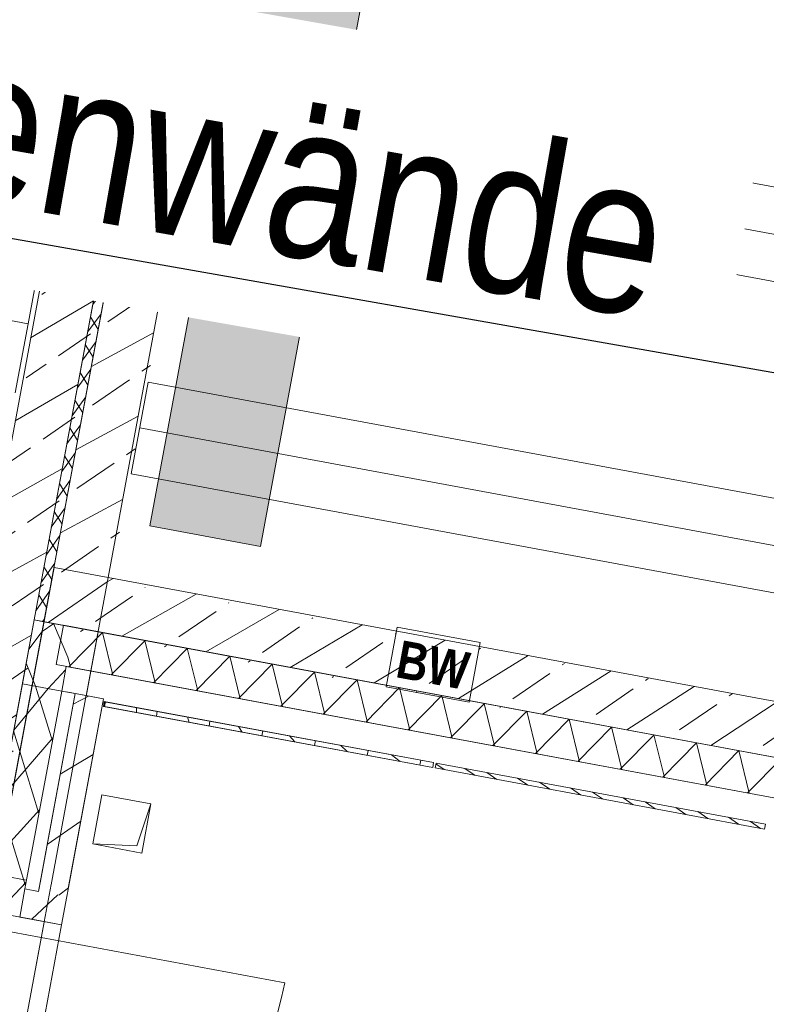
# Model space of a CAD drawing. Header units: metres. Extents: x 32353251 to 32353583, y 5707748 to 5708004.
# Tile 81 of 164: x 32353372.95 to 32353375.93, y 5707903.53 to 5707907.47. Entities that reach past the tile are written whole.
import ezdxf
from ezdxf import colors
from ezdxf.entities.mleader import LeaderData, LeaderLine
from ezdxf.math import Vec2, Vec3

# ---------------------------------------------------------------- set-up
doc = ezdxf.new("R2010")
doc.units = ezdxf.units.M
doc.header["$LTSCALE"] = 0.75
doc.set_wipeout_variables(frame=1)
doc.layers.get('0').update_dxf_attribs({"linetype": 'CONTINUOUS'})
doc.layers.add('10414942$0$ST-LIN Parkplatz', color=7, linetype='CONTINUOUS')
doc.layers.add('10414943$0$ST-Mischfläche-Sol', color=7, linetype='CONTINUOUS', lineweight=0, true_color=0x636466)
for name, color, linetype, lineweight in [('10417023$0$#9_002_GES I Übersicht Erdgeschoss_1_101_Wand Aussen.A', 7, 'CONTINUOUS', 25), ('10417023$0$#9_002_GES I Übersicht Erdgeschoss_1_201_Aussenwandbekleidung.A', 7, 'CONTINUOUS', 25), ('10417023$0$#9_002_GES I Übersicht Erdgeschoss_1_430_Lüftung.US', 7, 'CONTINUOUS', 25), ('10417023$0$#9_002_GES I Übersicht Erdgeschoss_1_607b_Brandschutz 1_100', 7, 'CONTINUOUS', 25), ('10417023$0$#9_002_GES I Übersicht Erdgeschoss_1_Neubau_101_Wand Aussen.A', 7, 'CONTINUOUS', 25), ('10417023$0$#9_002_GES I Übersicht Erdgeschoss_1_Neubau_102_Wand Innen.A', 7, 'CONTINUOUS', 25), ('10417023$0$#9_002_GES I Übersicht Erdgeschoss_1_Neubau_104_Decken.A', 7, 'CONTINUOUS', 25), ('10417023$0$#9_002_GES I Übersicht Erdgeschoss_1_Neubau_108_Treppen.A', 7, 'CONTINUOUS', 25), ('10417023$0$#9_002_GES I Übersicht Erdgeschoss_1_Neubau_201_Aussenwandbekleidu', 7, 'CONTINUOUS', 25), ('10417023$0$#9_002_GES I Übersicht Erdgeschoss_1_Neubau_210_Wärmedämmung', 7, 'CONTINUOUS', 25), ('10417023$0$Keine', 7, 'CONTINUOUS', 13)]:
    doc.layers.add(name, color=color, linetype=linetype, lineweight=lineweight)
doc.styles.add('10414942$0$ARIAL NARROW', font='ARIALN.TTF')
doc.styles.add('10417023$0$Arial Narrow (bold)', font='ARIALNB.TTF')
pattern_1 = [(44.99999999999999, (0, 0), (-0.1697056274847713, 0.1697056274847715), []), (44.99999999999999, (-0.08485281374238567, 0.08485281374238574), (-0.1697056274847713, 0.1697056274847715), [0.18, -0.05999999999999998])]
pattern_2 = [(44.99999999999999, (0, 0), (-0.1414213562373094, 0.1414213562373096), [])]
pattern_3 = [(-119.9999999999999, (0, 0), (-0.129903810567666, 0.07499999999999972), []), (-59.99999999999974, (0, 0), (0.1299038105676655, 0.0750000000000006), [])]
pattern_4 = [(134.9999999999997, (0, 0), (0.1060660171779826, 0.1060660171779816), []), (134.9999999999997, (-0.03535533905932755, -0.0353553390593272), (0.1060660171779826, 0.1060660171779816), [])]

# ---------------------------------------------------------------- blocks, each defined once
blk = doc.blocks.new('10414943')
at = {"layer": '10414943$0$ST-Mischfläche-Sol'}
h = blk.add_hatch(dxfattribs=at)
h.set_pattern_fill('AR-HBONE', color=256, scale=0.004200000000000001, angle=170)
h.set_pattern_definition([(215, (0, 0), (-0.1047920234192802, -0.594305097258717), [1.28016, -0.42672]), (305, (-0.3495483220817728, -0.2447563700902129), (-0.1047920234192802, -0.594305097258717), [1.28016, -0.42672])])
edge = h.paths.add_edge_path()
edge.add_line((32353333.40662897, 5707899.309915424), (32353335.23953668, 5707908.86230714))
edge.add_line((32353335.23953668, 5707908.86230714), (32353407.15213483, 5707895.033517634))
edge.add_line((32353407.15213483, 5707895.033517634), (32353413.70600617, 5707897.337334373))
edge.add_line((32353413.70600617, 5707897.337334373), (32353481.81771595, 5707884.239451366))
edge.add_line((32353481.81771595, 5707884.239451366), (32353497.17578959, 5707881.286091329))
edge.add_line((32353497.17578959, 5707881.286091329), (32353499.70410517, 5707880.188862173))
edge.add_line((32353499.70410517, 5707880.188862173), (32353502.93879142, 5707877.835765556))
edge.add_line((32353502.93879142, 5707877.835765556), (32353505.46710699, 5707876.738536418))
edge.add_line((32353505.46710699, 5707876.738536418), (32353517.00528605, 5707874.519743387))
edge.add_line((32353517.00528605, 5707874.519743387), (32353517.64528354, 5707870.615040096))
edge.add_line((32353517.64528354, 5707870.615040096), (32353516.66317853, 5707870.803281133))
edge.add_line((32353516.66317853, 5707870.803281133), (32353515.43959015, 5707864.419483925))
edge.add_line((32353515.43959015, 5707864.419483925), (32353479.3370171, 5707871.339302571))
edge.add_line((32353479.3370171, 5707871.339302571), (32353468.35948901, 5707873.443239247))
edge.add_line((32353468.35948901, 5707873.443239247), (32353468.77868284, 5707869.425097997))
edge.add_arc((32353471.76248924, 5707869.736384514), 2.999999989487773, 185.9558547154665, 259.1498142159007)
edge.add_line((32353471.19776434, 5707866.790016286), (32353499.61213671, 5707861.343886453))
edge.add_line((32353499.61213671, 5707861.343886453), (32353497.73579177, 5707858.394363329))
edge.add_line((32353497.73579177, 5707858.394363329), (32353462.93906161, 5707865.063787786))
edge.add_arc((32353461.80961179, 5707859.171051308), 6.000000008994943, 79.14981411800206, 96.13718403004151)
edge.add_line((32353461.16815564, 5707865.136663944), (32353452.41027603, 5707864.194967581))
edge.add_arc((32353451.76881989, 5707870.160580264), 6.000000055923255, 259.1148991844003, 276.1371839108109, ccw=False)
edge.add_line((32353450.63577935, 5707864.268533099), (32353424.34096185, 5707869.325025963))
edge.add_arc((32353425.47400239, 5707875.217073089), 6.000000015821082, 242.0482743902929, 259.11489914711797, ccw=False)
edge.add_line((32353422.66163756, 5707869.917016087), (32353415.00045884, 5707873.982260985))
edge.add_arc((32353412.18809399, 5707868.682203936), 6.000000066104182, 62.04827444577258, 79.14966234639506)
edge.add_line((32353413.31755943, 5707874.57493748), (32353366.06709948, 5707883.631474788))
edge.add_line((32353366.06709948, 5707883.631474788), (32353365.05980216, 5707886.869526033))
edge.add_line((32353365.05980216, 5707886.869526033), (32353331.24648768, 5707893.372754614))
edge.add_line((32353331.24648768, 5707893.372754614), (32353331.86067788, 5707896.566215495))
edge.add_line((32353331.86067788, 5707896.566215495), (32353338.35621561, 5707895.320690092))
edge.add_line((32353338.35621561, 5707895.320690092), (32353340.49133033, 5707897.947528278))
edge.add_line((32353340.49133033, 5707897.947528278), (32353344.41330834, 5707897.200255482))
edge.add_line((32353344.41330834, 5707897.200255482), (32353345.42794297, 5707893.960800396))
edge.add_line((32353345.42794297, 5707893.960800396), (32353351.00902221, 5707892.887558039))
edge.add_line((32353351.00902221, 5707892.887558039), (32353351.57440783, 5707895.827681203))
edge.add_line((32353351.57440783, 5707895.827681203), (32353371.21685639, 5707892.062795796))
edge.add_line((32353371.21685639, 5707892.062795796), (32353370.64816001, 5707889.105456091))
edge.add_line((32353370.64816001, 5707889.105456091), (32353371.65443974, 5707885.869704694))
edge.add_line((32353371.65443974, 5707885.869704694), (32353406.65189732, 5707879.161711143))
edge.add_arc((32353407.21642529, 5707882.109643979), 3.001499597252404, 259.1591284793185, 333.4809509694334)
edge.add_line((32353409.90212501, 5707880.769488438), (32353411.74908589, 5707884.293947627))
edge.add_line((32353411.74908589, 5707884.293947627), (32353333.40662897, 5707899.309915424))
blk = doc.blocks.new('10417023$0$#9_MKO_LP5_ARC_GES_UP_00_002_P_G_modell (3D)')
at = {"layer": '10417023$0$#9_002_GES I Übersicht Erdgeschoss_1_101_Wand Aussen.A', "linetype": 'Continuous', "lineweight": 5, "true_color": 0xff0000}
h = blk.add_hatch(dxfattribs=at)
h.set_pattern_fill('#9_DÄMMUNG__HART_1_0001', color=1, style=0, pattern_type=2)
h.set_pattern_definition([(44.99999999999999, (0, 0), (-0.05656854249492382, 0.05656854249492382), []), (135.0000000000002, (0, 0), (0.05656854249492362, 0.056568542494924), [])])
h.paths.add_polyline_path([(-32353454.47117382, -5707790.519532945), (-32353477.474228, -5707790.519532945), (-32353477.474228, -5707790.55957689), (-32353469.004228, -5707790.55957689), (-32353469.004228, -5707810.39957689), (-32353468.96423227, -5707810.39957689), (-32353468.96423227, -5707790.55957689), (-32353454.47117382, -5707790.55957689)])
at = {"layer": '10417023$0$#9_002_GES I Übersicht Erdgeschoss_1_201_Aussenwandbekleidung.A', "linetype": 'Continuous', "lineweight": 5, "true_color": 0xff0000}
h = blk.add_hatch(dxfattribs=at)
h.set_pattern_fill('#9_DÄMMUNG__WEICH_0001', color=1, style=0, pattern_type=2)
h.set_pattern_definition(pattern_3)
h.paths.add_polyline_path([(-32353468.84381513, -5707810.39957689), (-32353469.00381513, -5707810.39957689), (-32353468.84381513, -5707810.55957689)])
h = blk.add_hatch(dxfattribs=at)
h.set_pattern_fill('#9_DÄMMUNG__WEICH_0001', color=1, style=0, pattern_type=2)
h.set_pattern_definition(pattern_3)
h.paths.add_polyline_path([(-32353469.00381513, -5707810.39957689), (-32353469.00381513, -5707810.55957689), (-32353468.84381513, -5707810.55957689)])
at = {"layer": '10417023$0$#9_002_GES I Übersicht Erdgeschoss_1_Neubau_101_Wand Aussen.A', "linetype": 'Continuous', "lineweight": 5, "true_color": 0xff0000}
h = blk.add_hatch(dxfattribs=at)
h.set_pattern_fill('#9_BETON__STAHLBETON_0001', color=1, style=0, pattern_type=2)
h.set_pattern_definition(pattern_1)
h.paths.add_polyline_path([(-32353469.00381512, -5707810.39957689), (-32353469.22381512, -5707810.39957689), (-32353469.22381512, -5707811.579576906), (-32353469.00381512, -5707811.579576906)])
at = {"layer": '10417023$0$#9_002_GES I Übersicht Erdgeschoss_1_Neubau_102_Wand Innen.A', "linetype": 'Continuous', "lineweight": 5, "true_color": 0xff0000}
h = blk.add_hatch(dxfattribs=at)
h.set_pattern_fill('#9_BETON__STAHLBETON_0001', color=1, style=0, pattern_type=2)
h.set_pattern_definition(pattern_1)
h.paths.add_polyline_path([(-32353468.96423227, -5707790.779532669), (-32353468.96423227, -5707810.17957689), (-32353468.74423227, -5707810.17957689), (-32353468.74423227, -5707790.779533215)])
h = blk.add_hatch(dxfattribs=at)
h.set_pattern_fill('#9_BETON__STAHLBETON_0001', color=1, style=0, pattern_type=2)
h.set_pattern_definition(pattern_1)
h.paths.add_polyline_path([(-32353469.00381513, -5707810.39957689), (-32353469.00381513, -5707806.979589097), (-32353469.22381512, -5707806.979589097), (-32353469.22381512, -5707810.39957689)])
h = blk.add_hatch(dxfattribs=at)
h.set_pattern_fill('#9_BETON__STAHLBETON_0001', color=1, style=0, pattern_type=2)
h.set_pattern_definition(pattern_1)
h.paths.add_polyline_path([(-32353468.74423227, -5707810.17957689), (-32353468.96423227, -5707810.39957689), (-32353468.74423227, -5707810.39957689)])
h = blk.add_hatch(dxfattribs=at)
h.set_pattern_fill('#9_BETON__STAHLBETON_0001', color=1, style=0, pattern_type=2)
h.set_pattern_definition(pattern_1)
h.paths.add_polyline_path([(-32353468.96423227, -5707810.17957689), (-32353468.96423227, -5707810.39957689), (-32353468.74423227, -5707810.17957689)])
h = blk.add_hatch(dxfattribs=at)
h.set_pattern_fill('#9_BETON__STAHLBETON_0001', color=1, style=0, pattern_type=2)
h.set_pattern_definition(pattern_1)
h.paths.add_polyline_path([(-32353468.74423227, -5707810.39957689), (-32353465.624228, -5707810.39957689), (-32353465.624228, -5707810.17957689), (-32353468.74423227, -5707810.17957689)])
at = {"layer": '10417023$0$#9_002_GES I Übersicht Erdgeschoss_1_Neubau_201_Aussenwandbekleidu', "linetype": 'Continuous', "lineweight": 5, "true_color": 0xff0000}
h = blk.add_hatch(dxfattribs=at)
h.set_pattern_fill('#9_DÄMMUNG__WEICH_0001', color=1, style=0, pattern_type=2)
h.set_pattern_definition(pattern_3)
h.paths.add_polyline_path([(-32353464.49422799, -5707810.39957689), (-32353468.84381513, -5707810.39957689), (-32353468.84381513, -5707810.55957689), (-32353464.49422799, -5707810.55957689)])
at = {"layer": '10417023$0$#9_002_GES I Übersicht Erdgeschoss_1_101_Wand Aussen.A', "color": 1, "linetype": 'Continuous', "lineweight": 18, "true_color": 0xff0000}
blk.add_line((-32353469.00381513, -5707810.659580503), (-32353469.00381513, -5707811.579576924), dxfattribs=at)
at = {"layer": '10417023$0$#9_002_GES I Übersicht Erdgeschoss_1_101_Wand Aussen.A', "color": 1, "linetype": 'Continuous', "lineweight": 18, "true_color": 0xff0000, "flags": 128}
blk.add_lwpolyline([(-32353454.47117382, -5707790.519532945), (-32353454.47117382, -5707790.55957689), (-32353468.96423227, -5707790.55957689), (-32353468.96423227, -5707810.39957689), (-32353469.004228, -5707810.39957689), (-32353469.004228, -5707790.55957689), (-32353477.474228, -5707790.55957689), (-32353477.474228, -5707790.519532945)], close=True, dxfattribs=at)
at = {"layer": '10417023$0$#9_002_GES I Übersicht Erdgeschoss_1_201_Aussenwandbekleidung.A', "color": 1, "linetype": 'Continuous', "lineweight": 18, "true_color": 0xff0000}
for q in [(-32353468.84381513, -5707810.39957689), (-32353469.00381513, -5707810.659580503)]:
    blk.add_line((-32353469.00381513, -5707810.39957689), q, dxfattribs=at)
at = {"layer": '10417023$0$#9_002_GES I Übersicht Erdgeschoss_1_430_Lüftung.US', "color": 1, "linetype": 'Continuous', "lineweight": 13, "true_color": 0xff0000, "flags": 128}
blk.add_lwpolyline([(-32353468.16725466, -5707795.479604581), (-32353468.16725466, -5707809.945591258), (-32353468.61729288, -5707809.945591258), (-32353468.61729288, -5707795.479604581)], close=True, dxfattribs=at)
at = {"layer": '10417023$0$#9_002_GES I Übersicht Erdgeschoss_1_430_Lüftung.US', "color": 1, "linetype": 'Continuous', "true_color": 0xff0000}
blk.add_solid([(-32353468.16725466, -5707795.479604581), (-32353468.61729288, -5707795.479604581), (-32353468.16725466, -5707809.945591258), (-32353468.61729288, -5707809.945591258)], dxfattribs=at)
at = {"layer": '10417023$0$#9_002_GES I Übersicht Erdgeschoss_1_607b_Brandschutz 1_100', "color": 1, "linetype": 'Continuous', "lineweight": 13, "true_color": 0xff0000}
for p, q in [((-32353468.99249097, -5707808.052905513), (-32353469.23513887, -5707808.052905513)), ((-32353469.23513887, -5707808.052905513), (-32353469.23513887, -5707808.390406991)), ((-32353468.99249097, -5707808.390406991), (-32353468.99249097, -5707808.052905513)), ((-32353468.73290788, -5707808.052905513), (-32353468.97555577, -5707808.052905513)), ((-32353468.97555577, -5707808.052905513), (-32353468.97555577, -5707808.390406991)), ((-32353468.73290788, -5707808.390406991), (-32353468.73290788, -5707808.052905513)), ((-32353469.23513887, -5707808.390406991), (-32353468.99249097, -5707808.390406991)), ((-32353468.97555577, -5707808.390406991), (-32353468.73290788, -5707808.390406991)), ((-32353467.2341231, -5707810.163185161), (-32353467.57162458, -5707810.163185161)), ((-32353467.57162458, -5707810.163185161), (-32353467.57162458, -5707810.4058345)), ((-32353467.2341231, -5707810.4058345), (-32353467.2341231, -5707810.163185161)), ((-32353467.57162458, -5707810.4058345), (-32353467.2341231, -5707810.4058345))]:
    blk.add_line(p, q, dxfattribs=at)
at = {"layer": '10417023$0$#9_002_GES I Übersicht Erdgeschoss_1_Neubau_101_Wand Aussen.A', "color": 1, "linetype": 'Continuous', "lineweight": 13, "true_color": 0xff0000}
for p, q in [((-32353468.74423227, -5707810.17957689), (-32353468.96423227, -5707810.17957689)), ((-32353468.9238147, -5707811.644577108), (-32353467.75381477, -5707811.644577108))]:
    blk.add_line(p, q, dxfattribs=at)
at = {"layer": '10417023$0$#9_002_GES I Übersicht Erdgeschoss_1_Neubau_101_Wand Aussen.A', "color": 1, "linetype": 'Continuous', "lineweight": 18, "true_color": 0xff0000}
blk.add_line((-32353469.00381513, -5707811.579576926), (-32353469.00381513, -5707810.39957689), dxfattribs=at)
at = {"layer": '10417023$0$#9_002_GES I Übersicht Erdgeschoss_1_Neubau_101_Wand Aussen.A', "color": 1, "linetype": 'Continuous', "lineweight": 13, "true_color": 0xff0000}
blk.add_arc((-32353468.92381512, -5707811.644576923), 1.170000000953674, 270, 359.9999999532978, dxfattribs=at)
at = {"layer": '10417023$0$#9_002_GES I Übersicht Erdgeschoss_1_Neubau_102_Wand Innen.A', "color": 1, "linetype": 'Continuous', "lineweight": 18, "true_color": 0xff0000}
for p, q in [((-32353468.96423227, -5707790.779532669), (-32353468.96423227, -5707810.39957689)), ((-32353468.74423227, -5707810.17957689), (-32353468.74423227, -5707795.479604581)), ((-32353469.22381512, -5707806.979589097), (-32353469.22381512, -5707810.39957689)), ((-32353469.00381513, -5707810.39957689), (-32353469.00381513, -5707806.979589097)), ((-32353465.624228, -5707810.17957689), (-32353468.74423227, -5707810.17957689)), ((-32353468.96423227, -5707810.39957689), (-32353468.74423227, -5707810.39957689)), ((-32353468.74423227, -5707810.39957689), (-32353465.624228, -5707810.39957689))]:
    blk.add_line(p, q, dxfattribs=at)
at = {"layer": '10417023$0$#9_002_GES I Übersicht Erdgeschoss_1_Neubau_104_Decken.A', "color": 1, "linetype": 'Continuous', "lineweight": 13, "true_color": 0xff0000}
for p, q in [((-32353460.80422817, -5707808.156025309), (-32353468.7292324, -5707808.156025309)), ((-32353468.7292324, -5707808.156025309), (-32353468.7292324, -5707808.529024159)), ((-32353460.80422817, -5707808.342524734), (-32353468.7292324, -5707808.342524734)), ((-32353460.80422817, -5707808.529024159), (-32353468.7292324, -5707808.529024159)), ((-32353460.80422817, -5707809.381026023), (-32353468.7292324, -5707809.381026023)), ((-32353468.7292324, -5707809.381026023), (-32353468.7292324, -5707809.754024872)), ((-32353460.80422817, -5707809.567525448), (-32353468.7292324, -5707809.567525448)), ((-32353460.80422817, -5707809.754024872), (-32353468.7292324, -5707809.754024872)), ((-32353468.41039561, -5707811.03840054), (-32353468.61039561, -5707811.03840054)), ((-32353468.61039561, -5707811.03840054), (-32353468.61039561, -5707811.23840054)), ((-32353468.41039559, -5707811.038400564), (-32353468.4353949, -5707811.213400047)), ((-32353468.41039561, -5707811.23840054), (-32353468.41039561, -5707811.03840054)), ((-32353468.4353949, -5707811.213400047), (-32353468.61039582, -5707811.238400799)), ((-32353468.61039561, -5707811.23840054), (-32353468.41039561, -5707811.23840054))]:
    blk.add_line(p, q, dxfattribs=at)
at = {"layer": '10417023$0$#9_002_GES I Übersicht Erdgeschoss_1_Neubau_104_Decken.A', "color": 1, "linetype": 'Continuous', "lineweight": 13, "true_color": 0xff0000, "flags": 128}
for points in [[(-32353502.88381506, -5707792.679515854), (-32353502.88381511, -5707803.129576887), (-32353502.84381653, -5707803.129576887), (-32353502.84381653, -5707809.004576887), (-32353499.08931621, -5707809.004576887), (-32353497.57443247, -5707809.004576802), (-32353497.57443247, -5707810.154576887), (-32353495.52481159, -5707810.154576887), (-32353495.52560609, -5707813.099577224), (-32353472.62422376, -5707813.099576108), (-32353472.62422743, -5707808.219546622), (-32353469.004228, -5707808.219576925), (-32353469.004228, -5707794.11457689), (-32353469.004228, -5707790.779532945), (-32353469.004228, -5707790.559532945), (-32353477.474228, -5707790.559532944), (-32353480.474228, -5707790.559532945), (-32353491.124228, -5707790.559532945), (-32353498.444228, -5707790.559532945), (-32353498.444228, -5707792.679576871)], [(-32353460.539228, -5707797.304576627), (-32353468.96423227, -5707797.304576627), (-32353468.96423227, -5707810.39957689), (-32353464.33422799, -5707810.39957689), (-32353464.33422799, -5707812.749576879), (-32353442.50422801, -5707812.74957689), (-32353442.504228, -5707790.55957689), (-32353451.27397855, -5707790.559574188), (-32353451.27397855, -5707797.22957689), (-32353452.624228, -5707797.22957689), (-32353452.624228, -5707807.119576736), (-32353460.539228, -5707807.119576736)]]:
    blk.add_lwpolyline(points, close=True, dxfattribs=at)
at = {"layer": '10417023$0$#9_002_GES I Übersicht Erdgeschoss_1_Neubau_108_Treppen.A', "color": 1, "linetype": 'Continuous', "lineweight": 13, "true_color": 0xff0000}
for p, q in [((-32353469.24422795, -5707808.679591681), (-32353470.62422813, -5707808.679591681)), ((-32353469.24422795, -5707808.959592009), (-32353469.24422795, -5707808.679591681)), ((-32353470.62422813, -5707808.959592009), (-32353469.24422795, -5707808.959592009)), ((-32353469.24422795, -5707808.959592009), (-32353470.62422813, -5707808.959592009)), ((-32353469.24422795, -5707809.239590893), (-32353469.24422795, -5707808.959592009)), ((-32353470.62422813, -5707809.239590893), (-32353469.24422795, -5707809.239590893)), ((-32353469.24422795, -5707809.239590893), (-32353470.62422813, -5707809.239590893)), ((-32353469.24422795, -5707809.519591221), (-32353469.24422795, -5707809.239590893))]:
    blk.add_line(p, q, dxfattribs=at)
at = {"layer": '10417023$0$#9_002_GES I Übersicht Erdgeschoss_1_Neubau_201_Aussenwandbekleidu', "color": 1, "linetype": 'Continuous', "lineweight": 18, "true_color": 0xff0000}
for p, q in [((-32353464.49422799, -5707810.39957689), (-32353468.84381513, -5707810.39957689)), ((-32353468.84381513, -5707810.55957689), (-32353464.49422799, -5707810.55957689))]:
    blk.add_line(p, q, dxfattribs=at)
at = {"layer": '10417023$0$#9_002_GES I Übersicht Erdgeschoss_1_Neubau_210_Wärmedämmung', "color": 1, "linetype": 'Continuous', "lineweight": 13, "true_color": 0xff0000}
for p, q in [((-32353464.33424251, -5707810.39957689), (-32353468.88423127, -5707810.39957689)), ((-32353468.88423127, -5707810.39957689), (-32353468.88423127, -5707810.55957689)), ((-32353468.88423127, -5707810.55957689), (-32353464.33424235, -5707810.55957689))]:
    blk.add_line(p, q, dxfattribs=at)
at = {"layer": '10417023$0$#9_002_GES I Übersicht Erdgeschoss_1_Neubau_210_Wärmedämmung', "color": 1, "linetype": 'Continuous', "lineweight": 13, "true_color": 0xff0000, "flags": 128}
blk.add_lwpolyline([(-32353468.74423227, -5707812.52957689), (-32353464.33422799, -5707812.52957689), (-32353464.33422799, -5707810.399576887), (-32353468.74423227, -5707810.399576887)], close=True, dxfattribs=at)
at = {"layer": '10417023$0$#9_002_GES I Übersicht Erdgeschoss_1_607b_Brandschutz 1_100', "color": 1, "true_color": 0xff0000, "char_height": 0.1502737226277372, "attachment_point": 5, "rotation": 90, "line_spacing_factor": 1.002187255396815, "style": '10417023$0$Arial Narrow (bold)'}
for insert in [(-32353469.11240245, -5707808.221656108), (-32353468.8528196, -5707808.221656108)]:
    blk.add_mtext('BW ', dxfattribs=dict(at, insert=insert))
at = {"layer": '10417023$0$#9_002_GES I Übersicht Erdgeschoss_1_607b_Brandschutz 1_100', "color": 1, "true_color": 0xff0000, "insert": (-32353467.402874, -5707810.285922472), "char_height": 0.1502737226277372, "attachment_point": 5, "line_spacing_factor": 1.002187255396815, "style": '10417023$0$Arial Narrow (bold)'}
blk.add_mtext('BW ', dxfattribs=at)
at = {"color": 1, "linetype": 'Continuous', "lineweight": 5, "true_color": 0xff0000}
blk.add_wipeout([(-32353468.823815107, -5707811.579576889), (-32353468.673815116, -5707811.579576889), (-32353468.823815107, -5707811.429576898)], dxfattribs=at).dxf.layer = '10417023$0$#9_002_GES I Übersicht Erdgeschoss_1_Neubau_201_Aussenwandbekleidu'
blk.add_wipeout([(-32353468.673815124, -5707811.429576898), (-32353468.673815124, -5707810.659580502), (-32353468.823815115, -5707810.659580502), (-32353468.823815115, -5707811.429576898)], dxfattribs=at).dxf.layer = '10417023$0$#9_002_GES I Übersicht Erdgeschoss_1_Neubau_201_Aussenwandbekleidu'
at = {"layer": '10417023$0$#9_002_GES I Übersicht Erdgeschoss_1_Neubau_201_Aussenwandbekleidu', "color": 1, "linetype": 'Continuous', "lineweight": 13, "true_color": 0xff0000}
blk.add_line((-32353468.82381511, -5707810.659580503), (-32353468.67381512, -5707810.659580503), dxfattribs=at)
at = {"color": 1, "linetype": 'Continuous', "lineweight": 5, "true_color": 0xff0000}
blk.add_wipeout([(-32353468.673815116, -5707811.429576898), (-32353468.823815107, -5707811.429576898), (-32353468.673815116, -5707811.579576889)], dxfattribs=at).dxf.layer = '10417023$0$#9_002_GES I Übersicht Erdgeschoss_1_Neubau_201_Aussenwandbekleidu'
at = {"layer": '10417023$0$#9_002_GES I Übersicht Erdgeschoss_1_101_Wand Aussen.A', "color": 1, "linetype": 'Continuous', "lineweight": 13, "true_color": 0xff0000}
for p, q in [((-32353468.67381512, -5707811.579576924), (-32353468.78881513, -5707811.579576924)), ((-32353468.67381512, -5707812.87957689), (-32353468.67381512, -5707811.579576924))]:
    blk.add_line(p, q, dxfattribs=at)
at = {"layer": '10417023$0$#9_002_GES I Übersicht Erdgeschoss_1_Neubau_101_Wand Aussen.A', "color": 1, "linetype": 'Continuous', "lineweight": 13, "true_color": 0xff0000}
blk.add_line((-32353468.74423227, -5707812.52957689), (-32353468.74423227, -5707810.17957689), dxfattribs=at)
at = {"layer": '10417023$0$#9_002_GES I Übersicht Erdgeschoss_1_Neubau_101_Wand Aussen.A', "color": 1, "linetype": 'Continuous', "lineweight": 18, "true_color": 0xff0000}
blk.add_line((-32353468.67381441, -5707811.57957631), (-32353468.67381441, -5707811.464576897), dxfattribs=at)
at = {"layer": '10417023$0$#9_002_GES I Übersicht Erdgeschoss_1_Neubau_201_Aussenwandbekleidu', "color": 1, "linetype": 'Continuous', "lineweight": 13, "true_color": 0xff0000}
for p, q in [((-32353468.82381511, -5707810.659580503), (-32353468.82381511, -5707811.429576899)), ((-32353468.67381512, -5707811.57957689), (-32353468.67381512, -5707810.659580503)), ((-32353468.67381512, -5707811.57957689), (-32353468.82381511, -5707811.57957689))]:
    blk.add_line(p, q, dxfattribs=at)
at = {"color": 1, "linetype": 'Continuous', "lineweight": 5, "true_color": 0xff0000}
for points, layer in [([(-32353467.329239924, -5707810.6695805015), (-32353468.66381513, -5707810.6695805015), (-32353468.66381513, -5707810.689580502), (-32353467.329239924, -5707810.689580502)], '10417023$0$#9_002_GES I Übersicht Erdgeschoss_1_201_Aussenwandbekleidung.A'), ([(-32353468.82381512, -5707811.429576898), (-32353468.954228, -5707811.429576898), (-32353468.954228, -5707811.579576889), (-32353468.82381512, -5707811.579576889)], '10417023$0$#9_002_GES I Übersicht Erdgeschoss_1_Neubau_201_Aussenwandbekleidu')]:
    blk.add_wipeout(points, dxfattribs=at).dxf.layer = layer
at = {"layer": '10417023$0$#9_002_GES I Übersicht Erdgeschoss_1_101_Wand Aussen.A', "linetype": 'Continuous', "lineweight": 5, "true_color": 0xff0000}
h = blk.add_hatch(dxfattribs=at)
h.set_pattern_fill('#9_MW_VORMAUERZIEGEL_0001', color=1, style=0, pattern_type=2)
h.set_pattern_definition(pattern_2)
h.paths.add_polyline_path([(-32353468.78881512, -5707811.46457692), (-32353468.67381513, -5707811.46457692), (-32353468.67381513, -5707810.659580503), (-32353468.78881512, -5707810.659580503)])
at = {"layer": '10417023$0$#9_002_GES I Übersicht Erdgeschoss_1_101_Wand Aussen.A', "color": 1, "linetype": 'Continuous', "lineweight": 18, "true_color": 0xff0000}
blk.add_line((-32353468.67381512, -5707811.46457692), (-32353468.67381512, -5707810.659580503), dxfattribs=at)
at = {"layer": '10417023$0$#9_002_GES I Übersicht Erdgeschoss_1_101_Wand Aussen.A', "color": 1, "linetype": 'Continuous', "lineweight": 13, "true_color": 0xff0000}
blk.add_line((-32353468.78881513, -5707811.579576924), (-32353468.84381513, -5707811.579576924), dxfattribs=at)
at = {"layer": '10417023$0$#9_002_GES I Übersicht Erdgeschoss_1_201_Aussenwandbekleidung.A', "color": 1, "linetype": 'Continuous', "lineweight": 18, "true_color": 0xff0000}
blk.add_line((-32353468.66881512, -5707810.669580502), (-32353468.66881512, -5707810.689580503), dxfattribs=at)
at = {"layer": '10417023$0$#9_002_GES I Übersicht Erdgeschoss_1_201_Aussenwandbekleidung.A', "color": 1, "linetype": 'Continuous', "lineweight": 13, "true_color": 0xff0000}
for p, q in [((-32353467.32923992, -5707810.669580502), (-32353468.66381513, -5707810.669580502)), ((-32353468.66381513, -5707810.669580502), (-32353468.66381513, -5707810.689580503)), ((-32353468.66381513, -5707810.689580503), (-32353467.32923992, -5707810.689580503)), ((-32353467.32923992, -5707810.689580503), (-32353467.32923992, -5707810.669580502))]:
    blk.add_line(p, q, dxfattribs=at)
at = {"layer": '10417023$0$#9_002_GES I Übersicht Erdgeschoss_1_Neubau_101_Wand Aussen.A', "color": 1, "linetype": 'Continuous', "lineweight": 13, "true_color": 0xff0000}
blk.add_line((-32353468.96423227, -5707810.17957689), (-32353468.96423227, -5707812.74957689), dxfattribs=at)
at = {"layer": '10417023$0$#9_002_GES I Übersicht Erdgeschoss_1_Neubau_101_Wand Aussen.A', "color": 1, "linetype": 'Continuous', "lineweight": 18, "true_color": 0xff0000}
blk.add_line((-32353468.8438146, -5707811.57957631), (-32353468.67381441, -5707811.57957631), dxfattribs=at)
at = {"layer": '10417023$0$#9_002_GES I Übersicht Erdgeschoss_1_Neubau_104_Decken.A', "color": 1, "linetype": 'Continuous', "lineweight": 13, "true_color": 0xff0000, "flags": 128}
blk.add_lwpolyline([(-32353468.9644006, -5707812.749292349), (-32353468.96423227, -5707810.39957689), (-32353468.96423227, -5707807.119576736), (-32353468.96423227, -5707797.22957689), (-32353468.96423227, -5707790.55957689), (-32353454.47117382, -5707790.55957689), (-32353442.504228, -5707790.559574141), (-32353442.504228, -5707812.74957689)], close=True, dxfattribs=at)
at = {"layer": '10417023$0$#9_002_GES I Übersicht Erdgeschoss_1_Neubau_201_Aussenwandbekleidu', "color": 1, "linetype": 'Continuous', "lineweight": 13, "true_color": 0xff0000}
for p, q in [((-32353468.82381511, -5707811.429576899), (-32353468.954228, -5707811.429576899)), ((-32353468.954228, -5707811.57957689), (-32353468.82381511, -5707811.57957689))]:
    blk.add_line(p, q, dxfattribs=at)
at = {"color": 1, "linetype": 'Continuous', "lineweight": 5, "true_color": 0xff0000}
for points, layer in [([(-32353468.843815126, -5707811.4645769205), (-32353468.788815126, -5707811.4645769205), (-32353468.788815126, -5707810.659580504), (-32353468.843815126, -5707810.659580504)], '10417023$0$#9_002_GES I Übersicht Erdgeschoss_1_101_Wand Aussen.A'), ([(-32353465.979251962, -5707810.669580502), (-32353467.319239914, -5707810.669580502), (-32353467.319239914, -5707810.689580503), (-32353465.979251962, -5707810.689580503)], '10417023$0$#9_002_GES I Übersicht Erdgeschoss_1_201_Aussenwandbekleidung.A')]:
    blk.add_wipeout(points, dxfattribs=at).dxf.layer = layer
at = {"layer": '10417023$0$#9_002_GES I Übersicht Erdgeschoss_1_101_Wand Aussen.A', "linetype": 'Continuous', "lineweight": 5, "true_color": 0xff0000}
h = blk.add_hatch(dxfattribs=at)
h.set_pattern_fill('#9_DÄMMUNG__WEICH_0001', color=1, style=0, pattern_type=2)
h.set_pattern_definition(pattern_3)
h.paths.add_polyline_path([(-32353468.84381513, -5707811.579576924), (-32353468.84381513, -5707810.659580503), (-32353469.00381513, -5707810.659580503), (-32353469.00381513, -5707811.579576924)])
at = {"layer": '10417023$0$#9_002_GES I Übersicht Erdgeschoss_1_201_Aussenwandbekleidung.A', "linetype": 'Continuous', "lineweight": 5, "true_color": 0xff0000}
h = blk.add_hatch(dxfattribs=at)
h.set_pattern_fill('#9_DÄMMUNG__WEICH_0001', color=1, style=0, pattern_type=2)
h.set_pattern_definition(pattern_3)
h.paths.add_polyline_path([(-32353469.00381513, -5707810.55957689), (-32353469.00381513, -5707810.659580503), (-32353468.84381513, -5707810.659580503), (-32353468.84381513, -5707810.55957689)])
h = blk.add_hatch(dxfattribs=at)
h.set_pattern_fill('#9_METALL__STAHL_0001', color=1, style=0, pattern_type=2)
h.set_pattern_definition(pattern_4)
h.paths.add_polyline_path([(-32353467.32923992, -5707810.669580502), (-32353468.66881512, -5707810.669580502), (-32353468.66881512, -5707810.689580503), (-32353467.32923992, -5707810.689580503)])
h = blk.add_hatch(dxfattribs=at)
h.set_pattern_fill('#9_METALL__STAHL_0001', color=1, style=0, pattern_type=2)
h.set_pattern_definition(pattern_4)
h.paths.add_polyline_path([(-32353465.97925197, -5707810.669580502), (-32353467.31923992, -5707810.669580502), (-32353467.31923992, -5707810.689580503), (-32353465.97925197, -5707810.689580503)])
at = {"layer": '10417023$0$#9_002_GES I Übersicht Erdgeschoss_1_Neubau_101_Wand Aussen.A', "linetype": 'Continuous', "lineweight": 5, "true_color": 0xff0000}
h = blk.add_hatch(dxfattribs=at)
h.set_pattern_fill('#9_MW_VORMAUERZIEGEL_0001', color=1, style=0, pattern_type=2)
h.set_pattern_definition(pattern_2)
h.paths.add_polyline_path([(-32353468.67381512, -5707811.464576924), (-32353468.84381513, -5707811.464576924), (-32353468.84381513, -5707811.579576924), (-32353468.67381512, -5707811.579576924)])
at = {"layer": '10417023$0$#9_002_GES I Übersicht Erdgeschoss_1_101_Wand Aussen.A', "color": 1, "linetype": 'Continuous', "lineweight": 18, "true_color": 0xff0000}
for p, q in [((-32353468.84381513, -5707810.659580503), (-32353469.00381513, -5707810.659580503)), ((-32353468.8438146, -5707811.464576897), (-32353468.8438146, -5707810.659581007)), ((-32353468.78881526, -5707811.464576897), (-32353468.78881526, -5707810.659581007)), ((-32353468.67381512, -5707810.659580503), (-32353468.78881513, -5707810.659580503))]:
    blk.add_line(p, q, dxfattribs=at)
at = {"layer": '10417023$0$#9_002_GES I Übersicht Erdgeschoss_1_101_Wand Aussen.A', "color": 1, "linetype": 'Continuous', "lineweight": 13, "true_color": 0xff0000}
blk.add_line((-32353468.78881513, -5707810.659580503), (-32353468.84381513, -5707810.659580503), dxfattribs=at)
at = {"layer": '10417023$0$#9_002_GES I Übersicht Erdgeschoss_1_201_Aussenwandbekleidung.A', "color": 1, "linetype": 'Continuous', "lineweight": 18, "true_color": 0xff0000}
for p, q in [((-32353468.84381513, -5707810.659580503), (-32353468.84381513, -5707810.55957689)), ((-32353468.84381513, -5707810.659580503), (-32353469.00381513, -5707810.659580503)), ((-32353467.32923992, -5707810.669580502), (-32353468.66881512, -5707810.669580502)), ((-32353468.66881512, -5707810.689580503), (-32353467.32923992, -5707810.689580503)), ((-32353467.32923992, -5707810.689580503), (-32353467.32923992, -5707810.669580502)), ((-32353465.97925197, -5707810.669580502), (-32353467.31923992, -5707810.669580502)), ((-32353467.31923992, -5707810.669580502), (-32353467.31923992, -5707810.689580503)), ((-32353467.31923992, -5707810.689580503), (-32353465.97925197, -5707810.689580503)), ((-32353465.97925197, -5707810.689580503), (-32353465.97925197, -5707810.669580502))]:
    blk.add_line(p, q, dxfattribs=at)
at = {"layer": '10417023$0$#9_002_GES I Übersicht Erdgeschoss_1_201_Aussenwandbekleidung.A', "color": 1, "linetype": 'Continuous', "lineweight": 13, "true_color": 0xff0000}
for p, q in [((-32353465.97925197, -5707810.669580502), (-32353467.31923992, -5707810.669580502)), ((-32353467.31923992, -5707810.669580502), (-32353467.31923992, -5707810.689580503)), ((-32353467.31923992, -5707810.689580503), (-32353465.97925197, -5707810.689580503)), ((-32353465.97925197, -5707810.689580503), (-32353465.97925197, -5707810.669580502))]:
    blk.add_line(p, q, dxfattribs=at)
at = {"layer": '10417023$0$#9_002_GES I Übersicht Erdgeschoss_1_Neubau_101_Wand Aussen.A', "color": 1, "linetype": 'Continuous', "lineweight": 18, "true_color": 0xff0000}
for p in [(-32353468.8438146, -5707811.57957631), (-32353468.78881526, -5707811.464576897)]:
    blk.add_line(p, (-32353468.8438146, -5707811.464576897), dxfattribs=at)
blk = doc.blocks.new('10417023$0$2_MKO_LP5_LAN_GES_UP_00_002_V_A (3D)')
at = {"layer": '10417023$0$Keine'}
blk.add_blockref('10417023$0$#9_MKO_LP5_ARC_GES_UP_00_002_P_G_modell (3D)', (0, 0), dxfattribs=at)
blk = doc.blocks.new('10417023')
at = {"layer": '10417023$0$Keine', "rotation": 349.4819372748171}
blk.add_blockref('10417023$0$2_MKO_LP5_LAN_GES_UP_00_002_V_A (3D)', (65205154.93137175, 5413829.557758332), dxfattribs=at)
blk = doc.blocks.new('10414942')
at = {"layer": '10414942$0$ST-LIN Parkplatz'}
ml = blk.add_multileader_mtext('Standard', dxfattribs=at)
ml.set_content('Wartehäuschen ohne Seitenwände', color=256, style='10414942$0$ARIAL NARROW')
ml.set_leader_properties()
ml.build(insert=Vec2(0, 0))
ml.multileader.update_dxf_attribs({"text_right_attachment_type": 6, "dogleg_length": 0.36, "arrow_head_size": 0.625})
ctx = ml.context
ctx.base_point, ctx.char_height, ctx.arrow_head_size, ctx.landing_gap_size, ctx.plane_origin, ctx.plane_x_axis, ctx.plane_y_axis = Vec3(32353363.59725537, 5707908.674787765), 0.625, 0.625, 1, Vec3(32353382.93121805, 5707898.722592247), Vec3(0.9848077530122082, -0.1736481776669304), Vec3(0.1736481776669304, 0.9848077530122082)
ctx.right_attachment, ctx.text_align_type = 6, 2
notes = []
notes.append((ctx, [(0, (1, 1, 0), (32353376.78227325, 5707905.911075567), (-0.9848077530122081, 0.1736481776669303), 0.3600000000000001, [(0, [(32353382.93121805, 5707898.722592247)], 0, [])])]))
ctx.mtext.insert, ctx.mtext.text_direction, ctx.mtext.rotation, ctx.mtext.alignment, ctx.mtext.flow_direction = Vec3(32353375.57317084, 5707906.885842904), Vec3(0.9848077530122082, -0.1736481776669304), 6.108652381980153, 3, 5
ctx.mtext.has_bg_fill, ctx.mtext.bg_color, ctx.mtext.bg_scale_factor, ctx.mtext.bg_transparency, ctx.mtext.use_window_bg_color = 1, -1027028792, 1.5, 0, 1
for ctx, leaders in notes:
    for number, flags, end, landing, length, lines in leaders:
        leader = LeaderData()
        leader.index, (leader.has_last_leader_line, leader.has_dogleg_vector, leader.attachment_direction) = number, flags
        leader.last_leader_point, leader.dogleg_vector, leader.dogleg_length = Vec3(end), Vec3(landing), length
        for number, points, colour, breaks in lines:
            line = LeaderLine()
            line.index, line.vertices, line.color, line.breaks = number, Vec3.list(points), colors.encode_raw_color(colour), breaks
            leader.lines.append(line)
        ctx.leaders.append(leader)

msp = doc.modelspace()

# ---------------------------------------------------------------- block references
msp.add_blockref('10414943', (0, 0))

# ---------------------------------------------------------------- next in the draw order: block references
msp.add_blockref('10417023', (0, 0))

# ---------------------------------------------------------------- next in the draw order: block references
msp.add_blockref('10414942', (0, 0))

doc.saveas('drawing.dxf')
